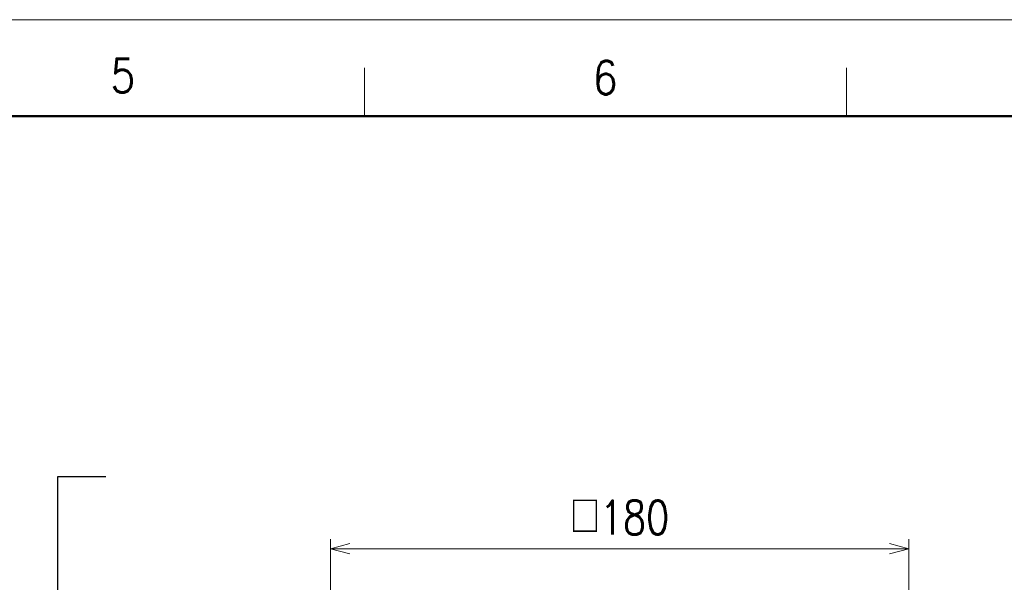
# Model space of a CAD drawing. Header units: millimetres. Extents: x 0 to 1300, y 0 to 891.
# Tile 118 of 119: x 673 to 979, y 716 to 891. Entities that reach past the tile are written whole.
import ezdxf

# ---------------------------------------------------------------- set-up
doc = ezdxf.new("R2010")
doc.units = ezdxf.units.MM
doc.header["$LTSCALE"] = 0.54643
doc.layers.add('NoLayerName_001', color=7, linetype='Continuous')
doc.styles.get("Standard").update_dxf_attribs({"font": 'txt', "bigfont": 'extfont2'})
doc.dimstyles.get("Standard").update_dxf_attribs({"dimtxt": 2.5, "dimasz": 2.5, "dimexe": 1, "dimexo": 1, "dimtad": 1, "dimdec": 3, "dimzin": 0, "dimdsep": 46, "dimtxsty": 'Standard', "dimcen": 2.5, "dimadec": 3, "dimazin": 0, "dimtfac": 0.75, "dimtdec": 3, "dimtmove": 0, "dimatfit": 3, "dimfxl": 1, "dimarcsym": 0})

# ---------------------------------------------------------------- blocks, each defined once
blk = doc.blocks.new('_OPEN30')
at = {"color": 0, "linetype": 'ByBlock', "lineweight": -2}
for p, q in [((-1, 0.267949), (0, 0)), ((0, 0), (-1, -0.267949)), ((0, 0), (-1, 0))]:
    blk.add_line(p, q, dxfattribs=at)
blk = doc.blocks.new('*D127')
at = {"layer": 'Defpoints', "color": 0}
for p in [(949.43, 726.37), (769.43, 666.37), (949.43, 666.37)]:
    blk.add_point(p, dxfattribs=at)
at = {"layer": 'NoLayerName_001', "color": 0, "linetype": 'Continuous', "lineweight": 13}
for p, q in [((769.43, 669.37), (769.43, 729.37)), ((949.43, 669.37), (949.43, 729.37)), ((775.43, 726.37), (943.43, 726.37))]:
    blk.add_line(p, q, dxfattribs=at)
at = {"layer": 'NoLayerName_001', "color": 0, "lineweight": 13, "xscale": 6, "yscale": 6, "zscale": 6, "rotation": 180}
blk.add_blockref('_OPEN30', (769.43, 726.37), dxfattribs=at)
at = {"layer": 'NoLayerName_001', "color": 0, "lineweight": 13, "xscale": 6, "yscale": 6, "zscale": 6}
blk.add_blockref('_OPEN30', (949.43, 726.37), dxfattribs=at)
at = {"layer": 'NoLayerName_001', "color": 0, "lineweight": 13, "insert": (859.43, 736.12), "char_height": 10.5, "attachment_point": 5}
blk.add_mtext('\\W0.8000;□180', dxfattribs=at)

msp = doc.modelspace()

# ---------------------------------------------------------------- linework, layer by layer
at = {"layer": 'NoLayerName_001', "color": 7, "linetype": 'Continuous', "lineweight": 13}
msp.add_line((0, 891), (1260, 891), dxfattribs=at)
at = {"layer": 'NoLayerName_001', "color": 2, "linetype": 'Continuous', "lineweight": 13}
for p, q in [((780, 861), (780, 876)), ((930, 876), (930, 861))]:
    msp.add_line(p, q, dxfattribs=at)
at = {"layer": 'NoLayerName_001', "color": 7, "linetype": 'Continuous', "lineweight": 50}
msp.add_line((75, 861), (1230, 861), dxfattribs=at)

# ---------------------------------------------------------------- texts
at = {"layer": 'NoLayerName_001', "color": 2, "lineweight": 13, "char_height": 10.5, "attachment_point": 7}
for s, insert in [('\\A1;\\W0.8600;5', (700.9682, 868.3522)), ('\\A1;\\W0.8600;6', (851.044, 867.694))]:
    msp.add_mtext(s, dxfattribs=dict(at, insert=insert))

# ---------------------------------------------------------------- dimensions: what is measured, and where the dimension line sits
at = {"layer": 'NoLayerName_001', "color": 3, "linetype": 'Continuous', "lineweight": 13}
dim = msp.add_linear_dim(base=(949.4275, 726.3696), p1=(769.4275, 666.3696), p2=(949.4275, 666.3696), text='\\W0.8000;<>', dimstyle='Standard', override={"dimtxt": 10.5, "dimasz": 6, "dimexe": 3, "dimexo": 3, "dimgap": 3, "dimdec": 0, "dimzin": 8, "dimpost": '□<>', "dimblk": 'OPEN30', "dimclrd": 0, "dimclre": 0, "dimclrt": 0, "dimtp": 0, "dimtm": 0, "dimlwd": 13, "dimlwe": 13}, dxfattribs=at)
dim.commit()
dim.dimension.update_dxf_attribs({"geometry": '*D127', "text_midpoint": (859.4275, 726.3696), "dimtype": 160})

# ---------------------------------------------------------------- leaders
msp.add_leader([(684.5345, 663.5196), (684.5345, 748.8696), (699.5345, 748.8696)], dimstyle='Standard', override={"dimasz": 6, "dimldrblk": 'OPEN30'}, dxfattribs=at)

doc.saveas('drawing.dxf')
